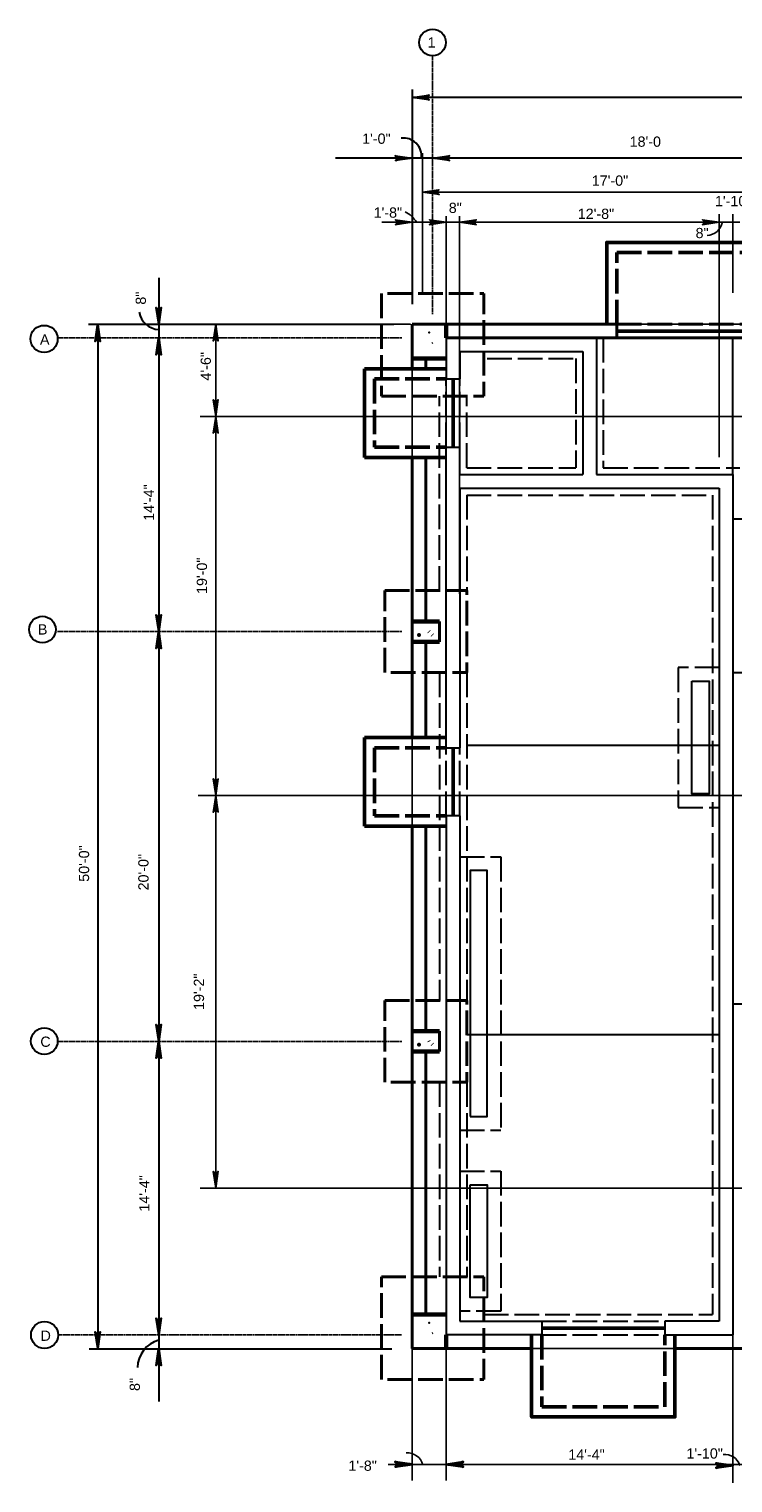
# Model space of a CAD drawing. Extents: x 325 to 1395, y 1811 to 2746.
# Tile 1 of 5: x 325 to 738, y 1894 to 2746. Entities that reach past the tile are written whole.
import ezdxf

# ---------------------------------------------------------------- set-up
doc = ezdxf.new("R2010")
doc.units = 0
doc.header["$LTSCALE"] = 0.1
doc.header["$MEASUREMENT"] = 0
doc.linetypes.add('ACAD_ISO02W100', pattern=[180, 144, -36])
doc.linetypes.add('ACAD_ISO08W100', pattern=[36, 24, -3, 6, -3])
for name, color, linetype, lineweight in [('Level 1', 7, 'Continuous', 18), ('S-Anno-Dims', 33, 'Continuous', 35), ('S-Cols-Cntr', 10, 'ACAD_ISO08W100', 25), ('S-COLS-PRIM', 2, 'Continuous', 30), ('S-Cols-Scnd', 2, 'Continuous', 53), ('S-Fndn-Ftng', 4, 'ACAD_ISO02W100', 60), ('S-FNDN-GRBM', 36, 'Continuous', 40), ('S-Fndn-Peds', 4, 'Continuous', 60), ('S-Grid-Iden', 1, 'Continuous', 30), ('S-Join-Cnst', 3, 'Continuous', 30), ('S-Slab-Dran', 25, 'Continuous', 30), ('S-Slab-Open', 1, 'Continuous', 30), ('S-Slab-Stop', 24, 'Continuous', 53), ('S-WALL-LOAD', 2, 'Continuous', 30)]:
    doc.layers.add(name, color=color, linetype=linetype, lineweight=lineweight)
doc.styles.add('NOTES', font='romans.shx')
doc.styles.add('Style-Arial', font='ARIAL.TTF')
doc.styles.add('Text', font='ARIAL.TTF', dxfattribs={"height": 0.125})

# ---------------------------------------------------------------- blocks, each defined once
blk = doc.blocks.new('LARROW')
at = {"color": 0, "linetype": 'ByBlock', "lineweight": -2, "flags": 128}
blk.add_lwpolyline([(-4.93, 0.71), (0, 0), (-4.92, -0.71), (-4.77, -0.59), (-4.55, -0.38), (-4.44, -0.19), (-4.42, 0), (-4.46, 0.21), (-4.57, 0.41), (-4.79, 0.61), (-4.93, 0.71), (-0.15, 0.01), (-4.76, -0.67), (-4.62, -0.56), (-4.39, -0.34), (-4.32, -0.06), (-4.37, 0.22), (-4.5, 0.41), (-4.67, 0.57), (-4.78, 0.65), (-0.41, 0.01), (-4.56, -0.59), (-4.41, -0.49), (-4.33, -0.37), (-4.25, -0.21), (-4.21, 0.01), (-4.23, 0.19), (-4.32, 0.33), (-4.5, 0.44), (-4.61, 0.58), (-0.71, 0.01), (-4.33, -0.5), (-4.17, -0.3), (-4.12, -0.06), (-4.14, 0.22), (-4.45, 0.51), (-1.05, 0.02), (-4.12, -0.41), (-4.07, -0.26), (-3.98, -0.04), (-4.04, 0.21), (-4.28, 0.43), (-1.36, 0.02), (-4.01, -0.31), (-3.92, -0.14), (-3.88, 0.04), (-4.07, 0.33), (-1.73, 0.02), (-3.85, -0.24), (-3.79, -0.11), (-3.77, 0.04), (-3.92, 0.25), (-2.17, 0.02), (-3.71, -0.15), (-3.67, 0.05), (-3.81, 0.17), (-2.53, 0.02), (-3.61, -0.09), (-3.63, 0.1), (-2.9, 0.02), (-3.57, -0.03), (-3.59, 0.03), (-3.36, 0.03)], dxfattribs=at)
blk = doc.blocks.new('W10x19')
at = {"layer": 'S-COLS-PRIM'}
blk.add_line((-195737.04, -508269.98), (-195736.79, -508269.73), dxfattribs=at)
blk.add_point((-195738.93, -508263.87), dxfattribs=at)
blk = doc.blocks.new('W8x15')
at = {"layer": 'S-Cols-Scnd'}
for p, q in [((549126.91, -140623.81), (549126.67, -140623.56)), ((549128.8, -140625.69), (549128.59, -140625.49))]:
    blk.add_line(p, q, dxfattribs=at)
blk.add_point((549120.8, -140625.69), dxfattribs=at)

msp = doc.modelspace()

# ---------------------------------------------------------------- linework, layer by layer
at = {"layer": 'Level 1', "color": 3, "linetype": 'Continuous', "lineweight": 25}
for p, q in [((1269.9, 2572.75), (549.9, 2572.75)), ((549.9, 1972.75), (549.9, 2572.75)), ((1269.9, 1972.75), (549.9, 1972.75))]:
    msp.add_line(p, q, dxfattribs=at)
at = {"layer": 'S-Anno-Dims', "lineweight": 30}
for p, q in [((549.91, 2710.23), (549.91, 2584.53)), ((1269.68, 2705.57), (549.97, 2705.57)), ((549.91, 2670.07), (505.03, 2670.07)), ((561.91, 2670.07), (549.91, 2670.07)), ((777.89, 2670.07), (561.91, 2670.07)), ((401.36, 2600.07), (401.36, 2572.75)), ((360.32, 2572.75), (539.19, 2572.75)), ((365.62, 2572.49), (365.62, 1972.75)), ((401.36, 2572.75), (401.36, 2564.74)), ((401.36, 2564.74), (401.36, 2392.74)), ((401.36, 2392.74), (401.36, 2152.74)), ((401.36, 2152.74), (401.36, 1980.74)), ((401.36, 1980.74), (401.36, 1972.73)), ((360.6, 1972.73), (538.01, 1972.73)), ((401.36, 1972.73), (401.36, 1941.75))]:
    msp.add_line(p, q, dxfattribs=at)
at = {"layer": 'S-Anno-Dims', "lineweight": 25}
for p, q in [((555.89, 2672.9), (555.89, 2591.28)), ((555.89, 2650.18), (759.88, 2650.18)), ((555.89, 2632.53), (532.16, 2632.53)), ((555.89, 2632.53), (569.5, 2632.53)), ((569.5, 2632.53), (577.36, 2632.53)), ((569.89, 2636.08), (569.89, 2422.69)), ((577.36, 2632.53), (734.07, 2632.53)), ((577.75, 2636.08), (577.75, 2414.91)), ((729.88, 2494.88), (729.88, 2637.2)), ((734.07, 2632.53), (741.88, 2632.53)), ((737.88, 2637.2), (737.88, 2591.13)), ((397.25, 2572.76), (549, 2572.76)), ((434.8, 2518.76), (434.8, 2572.76)), ((425.61, 2518.76), (887.13, 2518.76)), ((434.8, 2296.74), (434.8, 2518.76)), ((737.88, 2428.7), (737.88, 1894.09)), ((803.15, 2296.74), (424.59, 2296.74)), ((434.8, 2066.76), (434.8, 2296.74)), ((425.59, 2066.76), (821.47, 2066.76)), ((549.9, 1975.05), (549.9, 1895.57)), ((569.9, 1975.05), (569.9, 1895.57)), ((569.9, 1904.98), (535.94, 1904.98)), ((555.9, 1904.98), (535.94, 1904.98)), ((737.88, 1904.98), (569.9, 1904.98)), ((759.88, 1904.98), (737.88, 1904.98))]:
    msp.add_line(p, q, dxfattribs=at)
at = {"layer": 'S-Anno-Dims', "lineweight": 30}
for centre, radius, start, end in [((544.89, 2671.42), 10.46, 352.57809, 97.49559), ((402.05, 2581.93), 12.26, 190.00654, 266.7622), ((406, 1961.33), 17.06, 105.78136, 179.06048)]:
    msp.add_arc(centre, radius, start, end, dxfattribs=at)
at = {"layer": 'S-Anno-Dims', "lineweight": 25}
for centre, radius, start, end in [((539.3, 2624.77), 15.28, 30.50939, 65.053), ((721.91, 2634.73), 10.08, 275.33625, 347.37442), ((547.14, 1902.54), 9.22, 14.06136, 94.20527), ((733.16, 1901.73), 9.08, 16.15478, 96.71018)]:
    msp.add_arc(centre, radius, start, end, dxfattribs=at)
at = {"layer": 'S-Cols-Cntr'}
for p, q in [((561.91, 2730.03), (561.91, 2578.62)), ((342.16, 2564.74), (543.87, 2564.74)), ((342.16, 2392.74), (543.87, 2392.74)), ((342.16, 2152.74), (543.87, 2152.74)), ((342.44, 1980.74), (543.87, 1980.74))]:
    msp.add_line(p, q, dxfattribs=at)
at = {"layer": 'S-Fndn-Ftng', "linetype": 'ACAD_ISO02W100', "lineweight": 30}
for p, q in [((661.88, 2564.75), (661.88, 2488.75)), ((593.83, 2552.75), (645.88, 2552.75)), ((645.88, 2552.75), (645.88, 2488.75)), ((569.89, 2500.75), (569.89, 2540.75)), ((577.89, 2500.75), (577.89, 2540.75)), ((565.89, 2416.75), (565.89, 2530.74)), ((581.89, 2488.75), (581.89, 2530.74)), ((581.89, 2488.75), (645.88, 2488.75)), ((661.88, 2488.75), (741.9, 2488.75)), ((581.89, 2472.76), (581.89, 2416.75)), ((581.89, 2472.76), (725.9, 2472.76)), ((725.9, 2472.76), (725.9, 1992.76)), ((565.9, 2368.75), (565.9, 2176.74)), ((581.9, 2368.75), (581.9, 2176.74)), ((729.89, 2371.75), (705.89, 2371.75)), ((569.89, 2284.75), (569.89, 2324.75)), ((577.89, 2284.75), (577.89, 2324.75)), ((577.9, 2260.74), (601.9, 2260.74)), ((601.9, 2260.74), (601.9, 2100.74)), ((565.9, 2128.74), (565.9, 2014.76)), ((581.9, 2128.74), (581.9, 2014.76)), ((577.9, 2100.74), (601.9, 2100.74)), ((577.9, 2076.76), (601.9, 2076.76)), ((591.9, 1992.76), (725.9, 1992.76)), ((625.89, 1988.76), (697.89, 1988.76)), ((625.89, 1980.75), (697.89, 1980.75))]:
    msp.add_line(p, q, dxfattribs=at)
for points in [[(705.89, 2371.75), (705.89, 2289.75), (729.89, 2289.75)], [(601.9, 2076.76), (601.9, 1994.76), (577.9, 1994.76)]]:
    msp.add_lwpolyline(points, dxfattribs=at)
at = {"layer": 'S-FNDN-GRBM'}
for p, q in [((549.9, 2546.75), (549.9, 2572.75)), ((549.9, 2572.75), (669.9, 2572.75)), ((669.9, 2572.75), (669.9, 2564.72)), ((771.84, 2564.74), (569.89, 2564.74)), ((557.9, 2552.74), (557.9, 2546.75)), ((549.9, 2330.75), (549.9, 2494.75)), ((557.9, 2494.75), (557.9, 2398.75)), ((565.89, 2398.75), (565.89, 2386.74)), ((557.9, 2386.74), (557.9, 2330.75)), ((549.9, 1972.75), (549.9, 2278.75)), ((557.9, 2278.75), (557.9, 2158.74)), ((565.9, 2158.74), (565.9, 2146.75)), ((557.9, 2146.75), (557.9, 1992.76)), ((549.9, 1972.75), (619.96, 1972.75)), ((703.89, 1972.75), (1269.9, 1972.75))]:
    msp.add_line(p, q, dxfattribs=at)
at = {"layer": 'S-FNDN-GRBM', "linetype": 'ACAD_ISO02W100'}
msp.add_line((669.9, 2572.75), (745.9, 2572.75), dxfattribs=at)
for points in [[(531.9, 2530.74), (591.9, 2530.74), (591.9, 2590.74), (531.9, 2590.74)], [(533.89, 2416.75), (581.89, 2416.75), (581.89, 2368.75), (533.89, 2368.75)], [(533.9, 2176.74), (581.9, 2176.74), (581.9, 2128.74), (533.9, 2128.74)], [(531.9, 2014.76), (591.9, 2014.76), (591.9, 1954.76), (531.9, 1954.76)]]:
    msp.add_3dface(points, dxfattribs=at)
at = {"layer": 'S-Fndn-Peds'}
for p, q in [((569.89, 2572.75), (569.89, 2564.75)), ((569.89, 2552.74), (549.9, 2552.74)), ((549.9, 2398.75), (565.89, 2398.75)), ((549.9, 2386.74), (565.89, 2386.74)), ((549.9, 2158.74), (565.9, 2158.74)), ((549.9, 2146.75), (565.9, 2146.75)), ((569.9, 1992.76), (549.9, 1992.76)), ((569.9, 1980.75), (569.9, 1972.75))]:
    msp.add_line(p, q, dxfattribs=at)
at = {"layer": 'S-Grid-Iden'}
for centre, radius in [((561.88, 2737.88), 7.8), ((334.22, 2564.2), 7.94), ((333.21, 2393.92), 7.8), ((334.34, 2152.87), 7.8), ((334.5, 1980.73), 7.94)]:
    msp.add_circle(centre, radius, dxfattribs=at)
at = {"layer": 'S-Join-Cnst'}
for p, q in [((737.9, 2484.75), (737.9, 2564.75)), ((737.9, 2458.75), (932.9, 2458.75)), ((737.9, 2368.75), (934.9, 2368.75)), ((581.9, 2326.25), (729.9, 2326.25)), ((737.9, 2174.75), (1261.93, 2174.75)), ((581.9, 2156.75), (729.9, 2156.75))]:
    msp.add_line(p, q, dxfattribs=at)
at = {"layer": 'S-Slab-Open'}
for points in [[(713.89, 2363.75), (723.89, 2363.75), (723.89, 2297.75), (713.89, 2297.75)], [(583.9, 2108.74), (593.9, 2108.74), (593.9, 2252.74), (583.9, 2252.74)], [(583.9, 2068.76), (593.9, 2068.76), (593.9, 2002.76), (583.9, 2002.76)]]:
    msp.add_3dface(points, dxfattribs=at)
at = {"layer": 'S-Slab-Stop'}
for p, q in [((669.9, 2568.74), (745.9, 2568.74)), ((521.89, 2546.75), (569.89, 2546.75)), ((521.89, 2546.75), (521.89, 2494.75)), ((573.89, 2540.75), (573.89, 2500.75)), ((521.89, 2494.75), (569.89, 2494.75)), ((521.89, 2330.75), (569.89, 2330.75)), ((521.89, 2330.75), (521.89, 2278.75)), ((573.89, 2324.75), (573.89, 2284.75)), ((521.89, 2278.75), (569.89, 2278.75)), ((625.89, 1984.75), (697.89, 1984.75))]:
    msp.add_line(p, q, dxfattribs=at)
at = {"layer": 'S-Slab-Stop', "linetype": 'ACAD_ISO02W100'}
for p, q in [((527.89, 2540.75), (569.89, 2540.75)), ((527.89, 2540.75), (527.89, 2500.75)), ((527.89, 2500.75), (569.89, 2500.75)), ((527.89, 2324.75), (569.89, 2324.75)), ((527.89, 2324.75), (527.89, 2284.75)), ((527.89, 2284.75), (569.89, 2284.75))]:
    msp.add_line(p, q, dxfattribs=at)
at = {"layer": 'S-Slab-Stop', "flags": 128}
for points in [[(663.9, 2572.75), (663.9, 2620.75), (751.9, 2620.75), (751.9, 2572.75)], [(619.89, 1980.75), (619.89, 1932.75), (703.89, 1932.75), (703.89, 1980.75)]]:
    msp.add_lwpolyline(points, dxfattribs=at)
at = {"layer": 'S-Slab-Stop', "linetype": 'ACAD_ISO02W100'}
for points in [[(669.9, 2572.75), (669.9, 2614.75), (745.9, 2614.75), (745.9, 2572.75)], [(625.89, 1980.75), (625.89, 1938.75), (697.89, 1938.75), (697.89, 1980.75)]]:
    msp.add_lwpolyline(points, dxfattribs=at)
at = {"layer": 'S-WALL-LOAD'}
for p, q in [((569.89, 2564.75), (569.89, 2540.75)), ((569.89, 2564.75), (657.88, 2564.75)), ((657.88, 2564.75), (657.88, 2484.75)), ((577.89, 2556.75), (649.88, 2556.75)), ((577.89, 2556.75), (577.89, 2540.75)), ((649.88, 2556.75), (649.88, 2484.75)), ((569.89, 2540.75), (577.89, 2540.75)), ((569.89, 2324.75), (569.89, 2500.75)), ((569.89, 2500.75), (577.89, 2500.75)), ((577.89, 2484.75), (577.89, 2500.75)), ((577.89, 2484.75), (649.88, 2484.75)), ((657.88, 2484.75), (737.9, 2484.75)), ((737.9, 2484.75), (737.9, 1980.75)), ((577.89, 2476.76), (729.9, 2476.76)), ((577.89, 2476.76), (577.89, 2324.75)), ((729.9, 2476.76), (729.9, 1988.75)), ((569.89, 2324.75), (577.89, 2324.75)), ((577.9, 2284.75), (569.9, 2284.75)), ((569.9, 2284.75), (569.9, 1980.75)), ((577.9, 2284.75), (577.9, 1988.76)), ((577.9, 1988.76), (625.89, 1988.76)), ((625.89, 1988.76), (625.89, 1980.75)), ((729.9, 1988.75), (697.89, 1988.75)), ((697.89, 1988.75), (697.89, 1980.75)), ((625.89, 1980.75), (569.9, 1980.75)), ((697.89, 1980.75), (737.9, 1980.75))]:
    msp.add_line(p, q, dxfattribs=at)

# ---------------------------------------------------------------- block references
at = {"layer": 'S-Anno-Dims', "lineweight": 30, "xscale": 2, "yscale": 2, "zscale": 2}
for p, rotation in [((549.97, 2705.57), 180), ((561.91, 2670.07), 180), ((401.36, 2572.75), 270), ((365.62, 2572.49), 90), ((401.36, 2564.74), 90), ((401.36, 2392.74), 270), ((401.36, 2392.74), 90), ((401.36, 2152.74), 270), ((401.36, 2152.74), 90), ((401.36, 1980.74), 270), ((365.62, 1972.75), 270), ((401.36, 1972.73), 90)]:
    msp.add_blockref('LARROW', p, dxfattribs=dict(at, rotation=rotation))
msp.add_blockref('LARROW', (549.91, 2670.07), dxfattribs=at)
at = {"layer": 'S-Anno-Dims', "lineweight": 25, "xscale": 2, "yscale": 2, "zscale": 2}
for p, rotation in [((555.89, 2650.18), 180), ((577.75, 2632.53), 180), ((434.8, 2572.76), 90), ((434.8, 2518.76), 270), ((434.8, 2518.76), 90), ((434.8, 2296.74), 270), ((434.8, 2296.74), 90), ((434.8, 2066.76), 270)]:
    msp.add_blockref('LARROW', p, dxfattribs=dict(at, rotation=rotation))
for p in [(549.89, 2632.53), (569.89, 2632.53), (729.88, 2632.53)]:
    msp.add_blockref('LARROW', p, dxfattribs=at)
at = {"layer": 'S-Anno-Dims', "xscale": 2, "yscale": 2, "zscale": 2}
for p in [(549.9, 1904.98), (737.88, 1904.31)]:
    msp.add_blockref('LARROW', p, dxfattribs=at)
at = {"layer": 'S-Anno-Dims', "xscale": 2, "yscale": 2, "zscale": 2, "rotation": 180}
msp.add_blockref('LARROW', (569.9, 1904.98), dxfattribs=at)
at = {"layer": 'S-COLS-PRIM'}
msp.add_blockref('W10x19', (196298.75, 510251.74), dxfattribs=at)
at = {"layer": 'S-Cols-Scnd'}
for p in [(-548566.95, 143016.42), (-548566.95, 142776.54)]:
    msp.add_blockref('W8x15', p, dxfattribs=at)
at = {"layer": 'S-Slab-Dran'}
msp.add_blockref('W10x19', (196298.75, 510831.74), dxfattribs=at)

# ---------------------------------------------------------------- texts
at = {"layer": 'S-Anno-Dims', "char_height": 6, "attachment_point": 1}
for s, insert, line_spacing_factor, style in [('\\fArial|b0|i0|c0|p39;1\'-0"', (520.59, 2684.48), 0.746425, 'NOTES'), ("\\fArial|b0|i0|c0|p39;18'-0", (677.35, 2682.76), 0.746425, 'NOTES'), ('1\'-10"', (727.36, 2647.93), 0.743439, 'Style-Arial'), ('1\'-10"', (710.65, 1914.37), 0.73751, 'Style-Arial')]:
    msp.add_mtext(s, dxfattribs=dict(at, insert=insert, line_spacing_factor=line_spacing_factor, style=style))
at = {"layer": 'S-Anno-Dims', "lineweight": 25, "char_height": 6, "attachment_point": 1, "style": 'Style-Arial'}
for s, insert, line_spacing_factor in [('17\'-0"', (655.17, 2659.92), 0.734563), ('1\'-8"', (527.34, 2641.19), 0.734563), ('8"', (571.38, 2643.96), 0.734563), ('12\'-8"', (646.96, 2640.5), 0.73751), ('14\'-4"', (641.4, 1913.68), 0.731627), ('1\'-8"', (512.54, 1907.18), 0.73751)]:
    msp.add_mtext(s, dxfattribs=dict(at, insert=insert, line_spacing_factor=line_spacing_factor))
at = {"layer": 'S-Anno-Dims', "lineweight": 35, "insert": (716, 2629.22), "char_height": 6, "attachment_point": 1, "line_spacing_factor": 0.73751, "style": 'Style-Arial'}
msp.add_mtext('8"', dxfattribs=at)
at = {"layer": 'S-Anno-Dims', "char_height": 6, "attachment_point": 1, "rotation": 90}
for s, insert, line_spacing_factor, style in [('\\fArial|b0|i0|c0|p39;8"', (387.87, 2584.25), 0.755445, 'NOTES'), ('4\'-6"', (425.96, 2539.82), 0.73751, 'Style-Arial'), ('\\fArial|b0|i0|c0|p39;14\'-4"', (392.64, 2457.65), 0.74942, 'NOTES'), ('19\'-0"', (423.69, 2414.8), 0.734563, 'Style-Arial'), ('\\fArial|b0|i0|c0|p39;50\'-0"', (354.61, 2246.21), 0.752427, 'NOTES'), ('\\fArial|b0|i0|c0|p39;20\'-0"', (389.41, 2241.15), 0.752427, 'NOTES'), ('19\'-2"', (421.96, 2171.13), 0.734563, 'Style-Arial'), ('\\fArial|b0|i0|c0|p39;14\'-4"', (389.97, 2052.99), 0.74942, 'NOTES'), ('\\fArial|b0|i0|c0|p39;8"', (384.36, 1947.94), 0.755445, 'NOTES')]:
    msp.add_mtext(s, dxfattribs=dict(at, insert=insert, line_spacing_factor=line_spacing_factor, style=style))
at = {"layer": 'S-Grid-Iden', "char_height": 6, "attachment_point": 1, "line_spacing_factor": 0.734566, "style": 'Text'}
for s, insert in [('1', (558.98, 2740.89)), ('A', (331.79, 2566.85)), ('B', (330.59, 2397.01)), ('C', (332.01, 2155.53)), ('D', (332.14, 1983.32))]:
    msp.add_mtext(s, dxfattribs=dict(at, insert=insert))

doc.saveas('drawing.dxf')
